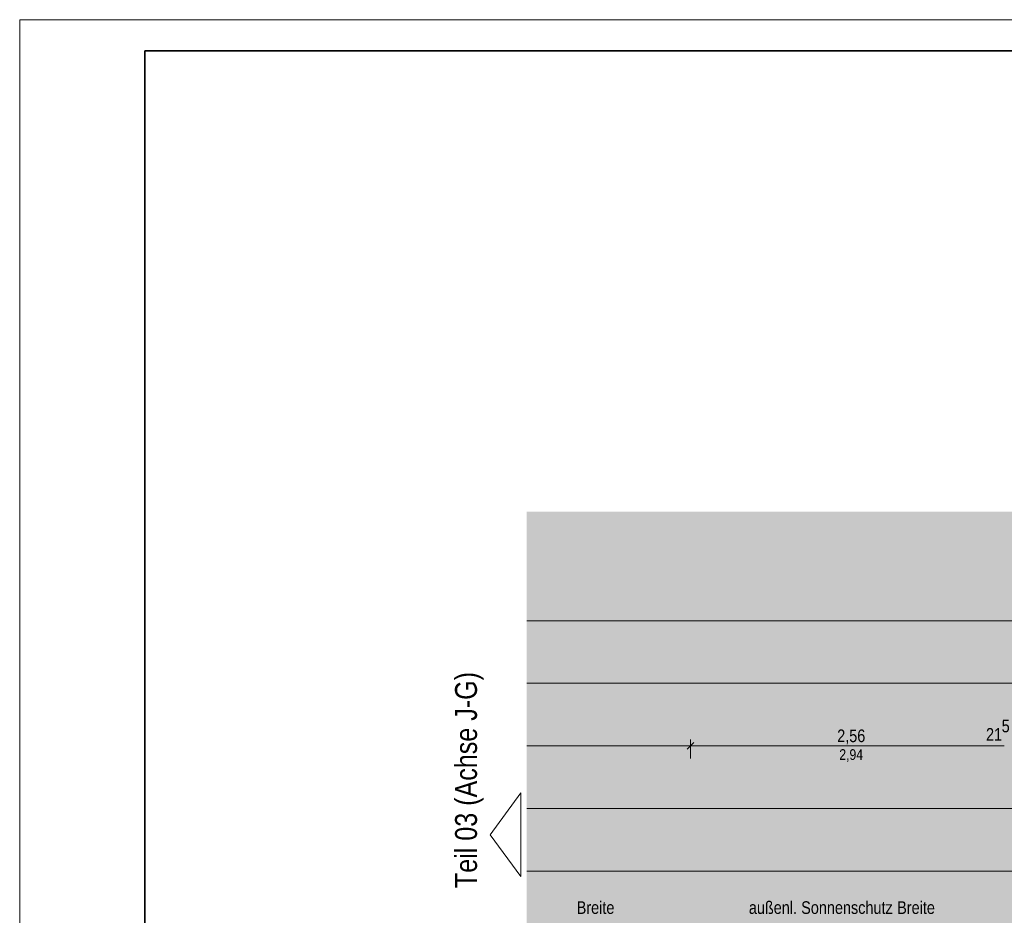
# Model space of a CAD drawing. Extents: x -620 to 300, y 62 to 1162.
# Tile 69 of 256: x -620 to -462, y 1019 to 1162. Entities that reach past the tile are written whole.
import ezdxf

# ---------------------------------------------------------------- set-up
doc = ezdxf.new("R2010")
doc.units = 0
doc.layers.get('0').update_dxf_attribs({"lineweight": 13})
doc.layers.add('30 -33 Aussenwände- 8 Sonnenschutz', color=7, linetype='Continuous', lineweight=9)
doc.layers.add('iwb_Plankopf Rahmen', color=7, linetype='Continuous', lineweight=35)
for name, color, linetype, lineweight, true_color in [('70 -76 Bemaßung- 2 Allgemein', 9, 'Continuous', 5, 0x808080), ('iwb_Layout BA_Markierung', 7, 'Continuous', 9, 0xbadcdc), ('iwb_Layout Text', 3, 'Continuous', 18, 0x00ff00)]:
    doc.layers.add(name, color=color, linetype=linetype, lineweight=lineweight, true_color=true_color)
doc.styles.get("Standard").update_dxf_attribs({"font": 'ARIALN.TTF'})

# ---------------------------------------------------------------- blocks, each defined once
blk = doc.blocks.new('Polygon-A06G94XJ8I')
at = {"color": 0, "linetype": 'ByBlock', "lineweight": -2, "ltscale": 0.13}
blk.add_solid([(-458.92, 86.61), (-538.63, 86.4), (-458.75, 1083.81), (-538.63, 1083.81)], dxfattribs=at)
blk = doc.blocks.new('Referenz-A06G94XT8I')
at = {"layer": '70 -76 Bemaßung- 2 Allgemein', "color": 0, "linetype": 'Continuous', "lineweight": -2, "ltscale": 0.13}
for p, q in [((-456.64, 1066.39), (-538.63, 1066.39)), ((38.36, 1056.39), (-538.63, 1056.39)), ((-513.54, 1046.39), (-538.63, 1046.39)), ((-511.98, 1046.39), (-513.54, 1046.39)), ((-511.95, 1046.92), (-513.01, 1045.86)), ((-513.01, 1045.86), (-511.95, 1046.92)), ((-512.98, 1046.39), (-511.42, 1046.39)), ((-512.48, 1044.39), (-512.48, 1047.39)), ((-512.48, 1044.39), (-512.48, 1047.39)), ((-462.34, 1046.39), (-511.42, 1046.39)), ((-462.34, 1046.39), (-463.4, 1046.39)), ((-460.64, 1036.39), (-538.63, 1036.39)), ((-459.14, 1026.39), (-538.63, 1026.39))]:
    blk.add_line(p, q, dxfattribs=at)
at = {"layer": '30 -33 Aussenwände- 8 Sonnenschutz', "color": 0, "linetype": 'Continuous', "lineweight": -2, "ltscale": 0.13, "char_height": 2.0138, "attachment_point": 1}
for s, insert in [('{\\fArial Narrow;Breite}', (-530.66, 1021.56)), ('{\\fArial Narrow;außenl.}', (-503.15, 1021.56)), ('{\\fArial Narrow;Sonnenschutz}', (-494.79, 1021.56)), ('{\\fArial Narrow;Breite}', (-479.46, 1021.56))]:
    blk.add_mtext(s, dxfattribs=dict(at, insert=insert))
at = {"layer": '70 -76 Bemaßung- 2 Allgemein', "color": 0, "linetype": 'Continuous', "lineweight": -2, "ltscale": 0.13, "attachment_point": 1}
for s, insert, char_height in [('{\\fArial Narrow;21}', (-465.26, 1049.24), 2.0138), ('{\\fArial Narrow;5}', (-462.76, 1050.58), 2.0138), ('{\\fArial Narrow;2,56}', (-489.04, 1049.01), 2.0138), ('{\\fArial Narrow;2,94}', (-488.7, 1045.86), 1.7)]:
    blk.add_mtext(s, dxfattribs=dict(at, insert=insert, char_height=char_height))

msp = doc.modelspace()

# ---------------------------------------------------------------- linework, layer by layer
at = {"layer": 'iwb_Layout Text', "linetype": 'Continuous', "ltscale": 0.18}
for p, q in [((-544.48, 1032.19), (-539.59, 1038.88)), ((-539.59, 1025.5), (-539.59, 1038.88)), ((-539.59, 1025.5), (-544.48, 1032.19))]:
    msp.add_line(p, q, dxfattribs=at)
at = {"layer": 'iwb_Plankopf Rahmen', "color": 8, "lineweight": 13, "ltscale": 0.13, "true_color": 0x808080}
msp.add_lwpolyline([(300.35, 62.43), (-619.65, 62.43), (-619.65, 1162.43), (300.35, 1162.43), (300.35, 62.43)], close=True, dxfattribs=at)
at = {"layer": 'iwb_Plankopf Rahmen', "ltscale": 0.35}
msp.add_lwpolyline([(-599.65, 67.43), (-599.65, 1157.43), (295.35, 1157.43), (295.35, 67.43), (-599.65, 67.43)], close=True, dxfattribs=at)

# ---------------------------------------------------------------- block references
at = {"color": 8, "lineweight": 13, "ltscale": 0.13, "true_color": 0x808080}
msp.add_blockref('Referenz-A06G94XT8I', (0, 0), dxfattribs=at)
at = {"layer": 'iwb_Layout BA_Markierung', "ltscale": 0.13}
msp.add_blockref('Polygon-A06G94XJ8I', (0, 0), dxfattribs=at)

# ---------------------------------------------------------------- texts
at = {"layer": 'iwb_Layout Text', "ltscale": 0.18}
msp.add_text('Teil 03 (Achse J-G)', height=3.5, rotation=90, dxfattribs=at).set_placement((-546.59, 1023.67))

doc.saveas('drawing.dxf')
